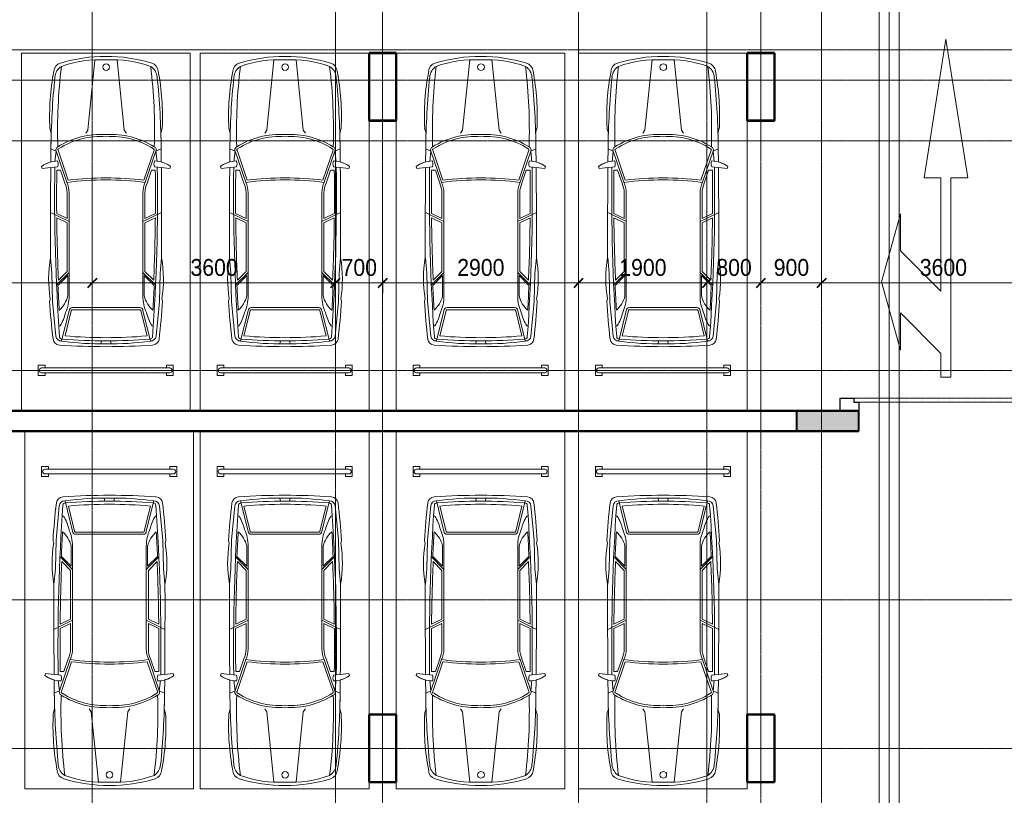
# Model space of a CAD drawing. Header units: millimetres. Extents: x 5617 to 102122, y -9330 to 63558.
# Tile 52 of 56: x 61042 to 75622, y 40404 to 51895. Entities that reach past the tile are written whole.
import ezdxf

# ---------------------------------------------------------------- set-up
doc = ezdxf.new("R2010")
doc.units = ezdxf.units.MM
for name, pattern in [('ADSK_Линия сетки', [25, 20, -2.5, 0, -2.5]), ('Линия сетки', [25, 20, -2.5, 0, -2.5]), ('Осевая', [14, 10, -2, 0, -2]), ('Штрих_1_1_', [2, 1, -1])]:
    doc.linetypes.add(name, pattern=pattern)
for name, color, linetype, lineweight in [('Двери', 7, 'Continuous', 18), ('Кабельные лотки', 7, 'Continuous', 18), ('Каркас_Импост', 7, 'Continuous', 30), ('Осевая линия', 7, 'Осевая', 18), ('Оси', 7, 'Continuous', 9), ('Открывание', 7, 'Continuous', 30), ('Панель', 7, 'Continuous', 30), ('Парковка', 7, 'Continuous', 18), ('Перекрытия', 7, 'Continuous', 18), ('Размеры', 7, 'Continuous', 9), ('Размеры-100', 7, 'Continuous', 9), ('Стены разрез', 7, 'Continuous', 40), ('Стены штриховка', 7, 'Continuous', 40), ('Элементы узлов', 7, 'Continuous', 18)]:
    doc.layers.add(name, color=color, linetype=linetype, lineweight=lineweight)
doc.styles.add('Arial', font='arial.ttf', dxfattribs={"width": 0.9, "height": 250})
doc.dimstyles.new('Основной_2_5_мм', dxfattribs={"dimscale": 304.8, "dimtxt": 255.06485, "dimasz": 0.463911, "dimexe": 0.492126, "dimexo": 0.492126, "dimgap": 0.098425, "dimtad": 1, "dimdec": 0, "dimdsep": 46, "dimtxsty": 'Arial', "dimblk1": 'OBLIQUE', "dimblk2": 'OBLIQUE', "dimsah": 1, "dimcen": 0.09, "dimdle": 0.492126, "dimazin": 2, "dimtfac": 1, "dimtdec": 4, "dimtix": 1, "dimtmove": 0, "dimatfit": 3, "dimfxl": 1, "dimtvp": 1, "dimtolj": 1, "dimtzin": 0, "dimlwd": 20, "dimlwe": 20, "dimarcsym": 2})

# ---------------------------------------------------------------- blocks, each defined once
blk = doc.blocks.new('101_Ворота откатные - _ПЧ_3600х2400_EI60_Л-4279469-МКСС_LB02_-11_400__Кабельные конструкции_Лотки_4')
at = {"layer": 'Каркас_Импост', "color": 254, "true_color": 0xcccccc}
for p, q in [((-1880, -150), (-1800, -150)), ((-1880, -280), (-1880, -150)), ((-1800, -150), (-1800, -280)), ((1800, -150), (2075, -150)), ((1800, -280), (1800, -150)), ((1875, -280), (1800, -280)), ((1875, -340), (1875, -280)), ((2075, -150), (2075, -340)), ((2075, -340), (1875, -340))]:
    blk.add_line(p, q, dxfattribs=at)
at = {"layer": 'Открывание', "color": 254, "true_color": 0xcccccc}
for p, q in [((-3828, -430), (-3737, -388)), ((-3828, -430), (-3737, -472)), ((-3764, -430), (-3528, -430))]:
    blk.add_line(p, q, dxfattribs=at)
blk.add_arc((-3717, -430), 46.6, 115, 245, dxfattribs=at)
at = {"layer": 'Панель', "color": 254, "true_color": 0xcccccc}
for p, q in [((-5555, -280), (-1800, -280)), ((-5555, -340), (-5555, -280)), ((-1800, -280), (-1800, -340)), ((-1800, -340), (-5555, -340)), ((-4198, -340), (-4198, -1380)), ((-4158, -340), (-4158, -1380)), ((-4198, -1380), (-4158, -1380))]:
    blk.add_line(p, q, dxfattribs=at)
at = {"layer": 'Панель', "color": 254, "linetype": 'Штрих_1_1_', "lineweight": 9, "true_color": 0xcccccc}
for p, q in [((1875, -280), (-1800, -280)), ((1875, -340), (1875, -280)), ((-1800, -340), (1875, -340))]:
    blk.add_line(p, q, dxfattribs=at)
at = {"layer": 'Панель', "color": 254, "true_color": 0xcccccc}
blk.add_arc((-4198, -340), 1040, 270, 0, dxfattribs=at)
blk = doc.blocks.new('199_Парковочные места 3 класса и МГН - Средний класс-5604846-МКСС_LB02_-11_400__Кабельные конструкции_Лотки_4')
at = {"layer": 'Парковка', "color": 254, "true_color": 0xcccccc}
for p, q in [((0, -5300), (0, 0)), ((0, 0), (2500, 0)), ((2500, 0), (2500, -5300)), ((250, -4625), (250, -4775)), ((250, -4625), (350, -4625)), ((300, -4665), (2200, -4665)), ((350, -4625), (350, -4665)), ((2150, -4625), (2150, -4665)), ((2150, -4625), (2250, -4625)), ((2250, -4625), (2250, -4775)), ((250, -4775), (350, -4775)), ((300, -4735), (2200, -4735)), ((350, -4735), (350, -4775)), ((2150, -4735), (2150, -4775)), ((2150, -4775), (2250, -4775)), ((2500, -5300), (0, -5300))]:
    blk.add_line(p, q, dxfattribs=at)
for centre, start, end in [((300, -4700), 90, 270), ((2200, -4700), 270, 90)]:
    blk.add_arc(centre, 35, start, end, dxfattribs=at)
at = {"layer": 'Элементы узлов', "color": 254, "true_color": 0xcccccc}
for p, q in [((984, -1142), (1090, -99)), ((1524, -1142), (1418, -99)), ((422, -1114), (442, -1185)), ((422, -1114), (442, -1185)), ((953, -1186), (984, -1142)), ((1555, -1186), (1524, -1142)), ((2085, -1114), (2065, -1185)), ((2065, -1185), (2085, -1114)), ((436, -1612), (438, -1418)), ((438, -1418), (436, -1612)), ((515, -1453), (438, -1418)), ((515, -1453), (497, -1605)), ((515, -1453), (673, -1914)), ((543, -1440), (693, -1881)), ((1965, -1440), (1814, -1881)), ((1992, -1453), (1835, -1914)), ((1992, -1453), (2070, -1418)), ((1992, -1453), (2011, -1605)), ((2072, -1612), (2070, -1418)), ((2072, -1612), (2070, -1418)), ((298, -1678), (308, -1707)), ((298, -1678), (308, -1707)), ((308, -1707), (536, -1683)), ((308, -1707), (435, -1693)), ((580, -1736), (525, -1736)), ((580, -1736), (645, -1925)), ((1927, -1736), (1863, -1925)), ((1927, -1736), (1983, -1736)), ((2200, -1707), (1972, -1683)), ((2072, -1693), (2200, -1707)), ((2210, -1678), (2200, -1707)), ((2200, -1707), (2210, -1678)), ((678, -2069), (678, -2449)), ((708, -2069), (708, -3598)), ((1800, -2069), (1800, -3598)), ((1830, -2069), (1830, -2449)), ((708, -2497), (432, -2363)), ((678, -2449), (523, -2374)), ((678, -2516), (524, -2441)), ((1800, -2497), (2076, -2363)), ((1830, -2449), (1984, -2374)), ((1830, -2516), (1984, -2441)), ((678, -2516), (678, -3237)), ((1830, -2516), (1830, -3237)), ((453, -3260), (432, -3033)), ((2054, -3260), (2076, -3033)), ((463, -3682), (453, -3260)), ((708, -3249), (522, -3435)), ((688, -3297), (542, -3443)), ((678, -3237), (549, -3366)), ((688, -3297), (688, -3598)), ((1800, -3249), (1986, -3435)), ((1820, -3297), (1820, -3598)), ((1820, -3297), (1966, -3443)), ((1830, -3237), (1959, -3366)), ((2045, -3682), (2054, -3260)), ((419, -3676), (428, -3642)), ((428, -3642), (419, -3676)), ((2088, -3676), (2079, -3642)), ((2088, -3676), (2079, -3642)), ((512, -4192), (463, -3682)), ((1254, -3771), (754, -3771)), ((1254, -3771), (1754, -3771)), ((1996, -4192), (2045, -3682)), ((708, -3817), (596, -4265)), ((738, -3820), (646, -4189)), ((1254, -3801), (754, -3801)), ((1254, -3801), (1754, -3801)), ((1770, -3820), (1862, -4189)), ((1800, -3817), (1912, -4265)), ((574, -4042), (555, -4042)), ((1933, -4042), (1953, -4042)), ((1188, -4261), (1177, -4307)), ((1320, -4261), (1331, -4307))]:
    blk.add_line(p, q, dxfattribs=at)
blk.add_circle((1256, -208), 49.6, dxfattribs=at)
for centre, radius, start, end in [((1254, -2377), 2329, 90.0001, 106.8716), ((1254, -2377), 2329, 90.0001, 106.8716), ((1178, -1869), 1772, 87.5536, 109.2869), ((1254, -2377), 2329, 73.1284, 89.9999), ((1254, -2377), 2329, 73.1284, 89.9999), ((1329, -1869), 1772, 70.7131, 92.4464), ((3991, -937), 3573, 169.195, 182.843), ((3991, -937), 3573, 169.195, 182.843), ((617, -279), 137, 106.8716, 175.0665), ((617, -279), 137, 106.8716, 175.0665), ((710, -376), 215, 123.1556, 174.2587), ((8358, -1141), 7822, 173.0609, 181.8195), ((1797, -376), 215, 5.7413, 56.8444), ((-5850, -1141), 7822, 358.1805, 6.9391), ((1890, -279), 137, 4.9335, 73.1284), ((1890, -279), 137, 4.9335, 73.1284), ((-1483, -937), 3573, 357.157, 10.805), ((-1483, -937), 3573, 357.157, 10.805), ((12318, -1543), 11881, 174.2587, 179.4003), ((-9810, -1543), 11881, 0.5997, 5.7413), ((12318, -1543), 11881, 178.2769, 179.4003), ((1172, -2380), 1175, 86.0181, 122.5623), ((1172, -2380), 1145, 85.9136, 122.5623), ((1335, -2380), 1175, 57.4377, 93.9819), ((1335, -2380), 1145, 57.2304, 94.0864), ((-9810, -1543), 11881, 0.5997, 1.7231), ((555, -1432), 44.9, 110.1373, 207.9235), ((555, -1432), 14.9, 110.1373, 214.6567), ((1953, -1432), 14.9, 325.3433, 79.1758), ((1953, -1432), 44.9, 332.0765, 69.8627), ((546, -2020), 422, 91.3449, 125.9666), ((444, -1640), 101, 335.1844, 24.8156), ((2064, -1640), 101, 155.1844, 204.8156), ((1962, -2020), 422, 54.0334, 88.6551), ((546, -2020), 422, 105.0802, 125.9666), ((122295, -2694), 121864, 179.52958, 180.15962), ((122295, -2694), 121864, 179.52958, 180.15962), ((30000, -2118), 29508, 179.1634, 184.0543), ((30000, -2118), 29478, 179.2582, 180.4979), ((-27492, -2118), 29508, 355.9457, 0.8366), ((-27492, -2118), 29478, 359.5021, 0.7418), ((1962, -2020), 422, 54.0334, 74.9198), ((-119787, -2694), 121864, 359.84038, 0.47042), ((-119787, -2694), 121864, 359.84038, 0.47042), ((1254, -6445), 4567, 82.6909, 97.3089), ((1254, -6445), 4597, 82.9964, 97.0033), ((308, -2078), 370, 1.3171, 24.386), ((308, -2078), 400, 1.2667, 24.1731), ((2200, -2078), 400, 155.8269, 178.7333), ((2200, -2078), 370, 155.614, 178.6829), ((30000, -2118), 29478, 180.6284, 182.4261), ((-27492, -2118), 29478, 357.5739, 359.3716), ((2198, -3346), 1794, 169.9492, 189.4665), ((2198, -3346), 1794, 169.9492, 189.4665), ((310, -3346), 1794, 350.5335, 10.0508), ((310, -3346), 1794, 350.5335, 10.0508), ((30000, -2118), 29488, 182.5757, 183.2896), ((-27492, -2118), 29488, 356.7104, 357.4243), ((270, -3492), 431, 312.4417, 345.7397), ((104, -3598), 603, 335.9999, 0.0001), ((2403, -3598), 603, 179.9999, 204.0001), ((2238, -3492), 431, 194.2603, 227.5583), ((9206, -3182), 8801, 183.2167, 186.8835), ((9206, -3182), 8801, 183.2167, 186.8835), ((754, -3817), 46.1, 90, 180), ((1754, -3817), 46.1, 0, 90), ((-6698, -3182), 8801, 353.1165, 356.7833), ((-6698, -3182), 8801, 353.1165, 356.7833), ((-103, -3648), 783, 329.8554, 345.5814), ((754, -3817), 16.1, 90, 189.7873), ((1754, -3817), 16.1, 350.2127, 90), ((2611, -3648), 783, 194.4186, 210.1446), ((593, -4184), 81.1, 185.6929, 272.4229), ((600, -4202), 33.8, 184.0543, 277.095), ((1254, 2689), 6905, 264.9489, 275.0511), ((1908, -4202), 33.8, 262.905, 355.9457), ((1915, -4184), 81.1, 267.5771, 354.3071), ((571, -4224), 103, 186.8835, 266.3593), ((571, -4224), 103, 186.8835, 266.3593), ((1250, 6442), 10791, 266.3593, 270.0213), ((1250, 6442), 10791, 266.3593, 270.0213), ((1185, -180), 4128, 261.7908, 270.9499), ((1254, 3792), 8054, 265.3719, 274.6281), ((1322, -180), 4128, 269.0501, 278.2092), ((1258, 6442), 10791, 269.9787, 273.6407), ((1258, 6442), 10791, 269.9787, 273.6407), ((1937, -4224), 103, 273.6407, 353.1165), ((1937, -4224), 103, 273.6407, 353.1165)]:
    blk.add_arc(centre, radius, start, end, dxfattribs=at)
blk = doc.blocks.new('199_Парковочные места 3 класса и МГН - Средний класс-V26-МКСС_LB02_-11_400__Кабельные конструкции_Лотки_4')
at = {"layer": 'Парковка', "color": 254, "true_color": 0xcccccc}
for p, q in [((2500, 5300), (0, 5300)), ((0, 5300), (0, 0)), ((2500, 0), (2500, 5300)), ((250, 4775), (350, 4775)), ((250, 4625), (250, 4775)), ((300, 4735), (2200, 4735)), ((350, 4735), (350, 4775)), ((2150, 4735), (2150, 4775)), ((2150, 4775), (2250, 4775)), ((2250, 4625), (2250, 4775)), ((250, 4625), (350, 4625)), ((300, 4665), (2200, 4665)), ((350, 4625), (350, 4665)), ((2150, 4625), (2150, 4665)), ((2150, 4625), (2250, 4625)), ((0, 0), (2500, 0))]:
    blk.add_line(p, q, dxfattribs=at)
for centre, start, end in [((300, 4700), 90, 270), ((2200, 4700), 270, 90)]:
    blk.add_arc(centre, 35, start, end, dxfattribs=at)
at = {"layer": 'Элементы узлов', "color": 254, "true_color": 0xcccccc}
for p, q in [((708, 3817), (596, 4265)), ((1188, 4261), (1177, 4307)), ((1320, 4261), (1331, 4307)), ((1800, 3817), (1912, 4265)), ((512, 4192), (463, 3682)), ((738, 3820), (646, 4189)), ((1770, 3820), (1862, 4189)), ((1996, 4192), (2045, 3682)), ((574, 4042), (555, 4042)), ((1933, 4042), (1953, 4042)), ((1254, 3801), (754, 3801)), ((1254, 3801), (1754, 3801)), ((419, 3676), (428, 3642)), ((428, 3642), (419, 3676)), ((463, 3682), (453, 3260)), ((1254, 3771), (754, 3771)), ((1254, 3771), (1754, 3771)), ((2045, 3682), (2054, 3260)), ((2088, 3676), (2079, 3642)), ((2088, 3676), (2079, 3642)), ((688, 3297), (688, 3598)), ((708, 2069), (708, 3598)), ((1800, 2069), (1800, 3598)), ((1820, 3297), (1820, 3598)), ((708, 3249), (522, 3435)), ((688, 3297), (542, 3443)), ((678, 3237), (549, 3366)), ((1800, 3249), (1986, 3435)), ((1820, 3297), (1966, 3443)), ((1830, 3237), (1959, 3366)), ((453, 3260), (432, 3033)), ((678, 2516), (678, 3237)), ((1830, 2516), (1830, 3237)), ((2054, 3260), (2076, 3033)), ((708, 2497), (432, 2363)), ((678, 2516), (524, 2441)), ((1800, 2497), (2076, 2363)), ((1830, 2516), (1984, 2441)), ((678, 2449), (523, 2374)), ((678, 2069), (678, 2449)), ((1830, 2069), (1830, 2449)), ((1830, 2449), (1984, 2374)), ((515, 1453), (673, 1914)), ((580, 1736), (645, 1925)), ((1992, 1453), (1835, 1914)), ((1927, 1736), (1863, 1925)), ((543, 1440), (693, 1881)), ((1965, 1440), (1814, 1881)), ((298, 1678), (308, 1707)), ((298, 1678), (308, 1707)), ((308, 1707), (536, 1683)), ((308, 1707), (435, 1693)), ((436, 1612), (438, 1418)), ((438, 1418), (436, 1612)), ((515, 1453), (497, 1605)), ((580, 1736), (525, 1736)), ((1927, 1736), (1983, 1736)), ((2200, 1707), (1972, 1683)), ((1992, 1453), (2011, 1605)), ((2072, 1612), (2070, 1418)), ((2072, 1612), (2070, 1418)), ((2072, 1693), (2200, 1707)), ((2210, 1678), (2200, 1707)), ((2200, 1707), (2210, 1678)), ((515, 1453), (438, 1418)), ((1992, 1453), (2070, 1418)), ((422, 1114), (442, 1185)), ((422, 1114), (442, 1185)), ((953, 1186), (984, 1142)), ((1555, 1186), (1524, 1142)), ((2085, 1114), (2065, 1185)), ((2065, 1185), (2085, 1114)), ((984, 1142), (1090, 99)), ((1524, 1142), (1418, 99))]:
    blk.add_line(p, q, dxfattribs=at)
blk.add_circle((1256, 208), 49.6, dxfattribs=at)
for centre, radius, start, end in [((9206, 3182), 8801, 173.1165, 176.7833), ((9206, 3182), 8801, 173.1165, 176.7833), ((571, 4224), 103, 93.6407, 173.1165), ((571, 4224), 103, 93.6407, 173.1165), ((593, 4184), 81.1, 87.5771, 174.3071), ((1250, -6442), 10791, 89.9787, 93.6407), ((1250, -6442), 10791, 89.9787, 93.6407), ((600, 4202), 33.8, 82.905, 175.9457), ((1185, 180), 4128, 89.0501, 98.2092), ((1254, -3792), 8054, 85.3719, 94.6281), ((1258, -6442), 10791, 86.3593, 90.0213), ((1258, -6442), 10791, 86.3593, 90.0213), ((1322, 180), 4128, 81.7908, 90.9499), ((1908, 4202), 33.8, 4.0543, 97.095), ((1915, 4184), 81.1, 5.6929, 92.4229), ((1937, 4224), 103, 6.8835, 86.3593), ((1937, 4224), 103, 6.8835, 86.3593), ((-6698, 3182), 8801, 3.2167, 6.8835), ((-6698, 3182), 8801, 3.2167, 6.8835), ((30000, 2118), 29508, 175.9457, 180.8366), ((1254, -2689), 6905, 84.9489, 95.0511), ((-27492, 2118), 29508, 359.1634, 4.0543), ((-103, 3648), 783, 14.4186, 30.1446), ((2611, 3648), 783, 149.8554, 165.5814), ((30000, 2118), 29488, 176.7104, 177.4243), ((270, 3492), 431, 14.2603, 47.5583), ((104, 3598), 603, 359.9999, 24.0001), ((754, 3817), 46.1, 180, 270), ((754, 3817), 16.1, 170.2127, 270), ((1754, 3817), 16.1, 270, 9.7873), ((1754, 3817), 46.1, 270, 360), ((2403, 3598), 603, 155.9999, 180.0001), ((2238, 3492), 431, 132.4417, 165.7397), ((-27492, 2118), 29488, 2.5757, 3.2896), ((2198, 3346), 1794, 170.5335, 190.0508), ((2198, 3346), 1794, 170.5335, 190.0508), ((310, 3346), 1794, 349.9492, 9.4665), ((310, 3346), 1794, 349.9492, 9.4665), ((30000, 2118), 29478, 177.5739, 179.3716), ((-27492, 2118), 29478, 0.6284, 2.4261), ((122295, 2694), 121864, 179.84038, 180.47042), ((122295, 2694), 121864, 179.84038, 180.47042), ((-119787, 2694), 121864, 359.52958, 0.15962), ((-119787, 2694), 121864, 359.52958, 0.15962), ((30000, 2118), 29478, 179.5021, 180.7418), ((-27492, 2118), 29478, 359.2582, 0.4979), ((308, 2078), 370, 335.614, 358.6829), ((308, 2078), 400, 335.8269, 358.7333), ((2200, 2078), 400, 181.2667, 204.1731), ((2200, 2078), 370, 181.3171, 204.386), ((1254, 6445), 4567, 262.6911, 277.3091), ((1254, 6445), 4597, 262.9967, 277.0036), ((546, 2020), 422, 234.0334, 268.6551), ((546, 2020), 422, 234.0334, 254.9198), ((444, 1640), 101, 335.1844, 24.8156), ((2064, 1640), 101, 155.1844, 204.8156), ((1962, 2020), 422, 271.3449, 305.9666), ((1962, 2020), 422, 285.0802, 305.9666), ((12318, 1543), 11881, 180.5997, 185.7413), ((12318, 1543), 11881, 180.5997, 181.7231), ((555, 1432), 44.9, 152.0765, 249.8627), ((8358, 1141), 7822, 178.1805, 186.9391), ((555, 1432), 14.9, 145.3433, 249.8627), ((1172, 2380), 1175, 237.4377, 273.9819), ((1172, 2380), 1145, 237.4377, 274.0864), ((1335, 2380), 1145, 265.9136, 302.7696), ((1335, 2380), 1175, 266.0181, 302.5623), ((-5850, 1141), 7822, 353.0609, 1.8195), ((1953, 1432), 14.9, 280.8242, 34.6567), ((1953, 1432), 44.9, 290.1373, 27.9235), ((-9810, 1543), 11881, 354.2587, 359.4003), ((-9810, 1543), 11881, 358.2769, 359.4003), ((3991, 937), 3573, 177.157, 190.805), ((3991, 937), 3573, 177.157, 190.805), ((-1483, 937), 3573, 349.195, 2.843), ((-1483, 937), 3573, 349.195, 2.843), ((710, 376), 215, 185.7413, 236.8444), ((1797, 376), 215, 303.1556, 354.2587), ((617, 279), 137, 184.9335, 253.1284), ((617, 279), 137, 184.9335, 253.1284), ((1254, 2377), 2329, 253.1284, 269.9999), ((1254, 2377), 2329, 253.1284, 269.9999), ((1178, 1869), 1772, 250.7131, 272.4464), ((1329, 1869), 1772, 267.5536, 289.2869), ((1254, 2377), 2329, 270.0001, 286.8716), ((1254, 2377), 2329, 270.0001, 286.8716), ((1890, 279), 137, 286.8716, 355.0665), ((1890, 279), 137, 286.8716, 355.0665)]:
    blk.add_arc(centre, radius, start, end, dxfattribs=at)
blk = doc.blocks.new('199_Паркинг_Дорожная разметка - Стрелка_Прямо_Или_Поворот-5482905-МКСС_LB02_-11_400__Кабельные конструкции_Лотки_4')
at = {"layer": 'Парковка', "color": 254, "true_color": 0xcccccc}
for p, q in [((-315, 2500), (-165, 2500)), ((-315, -450), (-315, 2500)), ((-165, 2500), (-165, 2150)), ((-165, 2150), (435, 1550)), ((435, 2100), (715, 1090)), ((435, 1550), (435, 2100)), ((-165, 1230), (-165, -450)), ((435, 630), (-165, 1230)), ((715, 1090), (435, 80)), ((435, 80), (435, 630)), ((-564, -450), (-315, -450)), ((-240, -2504), (-564, -450)), ((84, -450), (-240, -2504)), ((-165, -450), (84, -450))]:
    blk.add_line(p, q, dxfattribs=at)
blk = doc.blocks.new('135_SLK_GD_AR_rvt-1-МКСС_LB02_-11_400__Кабельные конструкции_Лотки_4')
at = {"layer": 'Стены разрез', "lineweight": 18, "true_color": 0xe0e0e0}
h = blk.add_hatch(color=254, dxfattribs=at)
h.paths.add_polyline_path([(131680, 45800), (131680, 46100), (130100, 46100), (130100, 45800), (130535, 45800)])
h.paths.add_polyline_path([(125580, 45800), (126500, 45800), (126500, 46100), (125580, 46100)])
at = {"layer": 'Перекрытия', "color": 254, "true_color": 0xcccccc}
for p, q in [((119250, 51400), (119650, 51400)), ((119250, 50400), (119250, 51400)), ((119650, 51400), (119650, 50400)), ((124850, 51400), (125250, 51400)), ((124850, 50400), (124850, 51400)), ((125250, 51400), (125250, 50400)), ((119650, 50400), (119250, 50400)), ((125250, 50400), (124850, 50400)), ((87250, 46100), (125580, 46100)), ((125580, 45800), (86875, 45800)), ((119250, 41600), (119650, 41600)), ((119250, 40600), (119250, 41600)), ((119650, 41600), (119650, 40600)), ((124850, 41600), (125250, 41600)), ((124850, 40600), (124850, 41600)), ((125250, 41600), (125250, 40600)), ((119650, 40600), (119250, 40600)), ((125250, 40600), (124850, 40600))]:
    blk.add_line(p, q, dxfattribs=at)
at = {"layer": 'Стены разрез', "color": 254, "true_color": 0xcccccc}
for p, q in [((119652, 51402), (119248, 51402)), ((119248, 51402), (119248, 51400)), ((119248, 51400), (119248, 50400)), ((119250, 51400), (119650, 51400)), ((119250, 50400), (119250, 51400)), ((119650, 51400), (119650, 50400)), ((119652, 51400), (119652, 51402)), ((119652, 50398), (119652, 51400)), ((125252, 51402), (124848, 51402)), ((124848, 51402), (124848, 51400)), ((124848, 51400), (124848, 50400)), ((124850, 51400), (125250, 51400)), ((124850, 50400), (124850, 51400)), ((125250, 51400), (125250, 50400)), ((125252, 51400), (125252, 51402)), ((125252, 50398), (125252, 51400)), ((119248, 50400), (119248, 50398)), ((119248, 50398), (119650, 50398)), ((119650, 50400), (119250, 50400)), ((119650, 50398), (119652, 50398)), ((124848, 50400), (124848, 50398)), ((124848, 50398), (125250, 50398)), ((125250, 50400), (124850, 50400)), ((125250, 50398), (125252, 50398)), ((87250, 46100), (125580, 46100)), ((126500, 46102), (87252, 46102)), ((125580, 46100), (125580, 45800)), ((126500, 46100), (126500, 46102)), ((126500, 45800), (126500, 46100)), ((125580, 45800), (86875, 45800)), ((86875, 45798), (126500, 45798)), ((126500, 45798), (126500, 45800)), ((119652, 41602), (119248, 41602)), ((119248, 41602), (119248, 41600)), ((119248, 41600), (119248, 40600)), ((119250, 41600), (119650, 41600)), ((119250, 40600), (119250, 41600)), ((119650, 41600), (119650, 40600)), ((119652, 41600), (119652, 41602)), ((119652, 40598), (119652, 41600)), ((125252, 41602), (124848, 41602)), ((124848, 41602), (124848, 41600)), ((124848, 41600), (124848, 40600)), ((124850, 41600), (125250, 41600)), ((124850, 40600), (124850, 41600)), ((125250, 41600), (125250, 40600)), ((125252, 41600), (125252, 41602)), ((125252, 40598), (125252, 41600)), ((119248, 40600), (119248, 40598)), ((119248, 40598), (119650, 40598)), ((119650, 40600), (119250, 40600)), ((119650, 40598), (119652, 40598)), ((124848, 40600), (124848, 40598)), ((124848, 40598), (125250, 40598)), ((125250, 40600), (124850, 40600)), ((125250, 40598), (125252, 40598))]:
    blk.add_line(p, q, dxfattribs=at)
at = {"layer": 'Стены штриховка', "color": 254, "true_color": 0xcccccc}
for p, q in [((125580, 46100), (126500, 46100)), ((126500, 46100), (125580, 46100)), ((126500, 45800), (125580, 45800)), ((125580, 45800), (126500, 45800))]:
    blk.add_line(p, q, dxfattribs=at)
at = {"layer": 'Двери', "color": 254, "lineweight": 18, "true_color": 0xcccccc, "rotation": 180}
blk.add_blockref('101_Ворота откатные - _ПЧ_3600х2400_EI60_Л-4279469-МКСС_LB02_-11_400__Кабельные конструкции_Лотки_4', (128300, 45950), dxfattribs=at)
at = {"layer": 'Парковка', "color": 254, "lineweight": 18, "true_color": 0xcccccc, "rotation": 180}
blk.add_blockref('199_Паркинг_Дорожная разметка - Стрелка_Прямо_Или_Поворот-5482905-МКСС_LB02_-11_400__Кабельные конструкции_Лотки_4', (127551, 49101), dxfattribs=at)
at = {"layer": 'Парковка', "color": 254, "lineweight": 18, "true_color": 0xcccccc}
for name, p in [('199_Парковочные места 3 класса и МГН - Средний класс-5604846-МКСС_LB02_-11_400__Кабельные конструкции_Лотки_4', (114100, 51400)), ('199_Парковочные места 3 класса и МГН - Средний класс-5604846-МКСС_LB02_-11_400__Кабельные конструкции_Лотки_4', (116750, 51400)), ('199_Парковочные места 3 класса и МГН - Средний класс-5604846-МКСС_LB02_-11_400__Кабельные конструкции_Лотки_4', (119650, 51400)), ('199_Парковочные места 3 класса и МГН - Средний класс-5604846-МКСС_LB02_-11_400__Кабельные конструкции_Лотки_4', (122350, 51400)), ('199_Парковочные места 3 класса и МГН - Средний класс-V26-МКСС_LB02_-11_400__Кабельные конструкции_Лотки_4', (114150, 40500)), ('199_Парковочные места 3 класса и МГН - Средний класс-V26-МКСС_LB02_-11_400__Кабельные конструкции_Лотки_4', (116750, 40500)), ('199_Парковочные места 3 класса и МГН - Средний класс-V26-МКСС_LB02_-11_400__Кабельные конструкции_Лотки_4', (119650, 40500)), ('199_Парковочные места 3 класса и МГН - Средний класс-V26-МКСС_LB02_-11_400__Кабельные конструкции_Лотки_4', (122350, 40500))]:
    blk.add_blockref(name, p, dxfattribs=at)
blk = doc.blocks.new('DIMBLOCK13-МКСС_LB02_-11_400__Кабельные конструкции_Лотки_4')
at = {"layer": 'Размеры-100', "lineweight": 40, "transparency": 16777216}
for p, q in [((72917, 47996), (72846, 47925)), ((72917, 47996), (72987, 48066)), ((76517, 47996), (76446, 47925)), ((76517, 47996), (76587, 48066))]:
    blk.add_line(p, q, dxfattribs=at)
at = {"layer": 'Размеры-100', "lineweight": 20, "transparency": 16777216}
for p, q in [((72917, 47996), (72917, 48046)), ((76517, 47996), (72917, 47996)), ((72917, 47996), (72917, 47846)), ((76517, 47996), (76517, 48046)), ((76517, 47996), (76517, 47846))]:
    blk.add_line(p, q, dxfattribs=at)
at = {"layer": 'Размеры-100', "color": 0, "lineweight": 20, "transparency": 16777216, "insert": (74371, 48350), "char_height": 250, "width": 828.76, "attachment_point": 1, "line_spacing_factor": 0.941778, "style": 'Arial'}
blk.add_mtext('3600', dxfattribs=at)
blk = doc.blocks.new('_Oblique')
at = {"color": 0, "linetype": 'ByBlock', "lineweight": -2}
blk.add_line((-0.5, -0.5), (0.5, 0.5), dxfattribs=at)
blk = doc.blocks.new('DIMBLOCK14-МКСС_LB02_-11_400__Кабельные конструкции_Лотки_4')
at = {"layer": 'Размеры-100', "lineweight": 40, "transparency": 16777216}
for p, q in [((72017, 47996), (71946, 47925)), ((72017, 47996), (72087, 48066)), ((72917, 47996), (72846, 47925)), ((72917, 47996), (72987, 48066))]:
    blk.add_line(p, q, dxfattribs=at)
at = {"layer": 'Размеры-100', "lineweight": 20, "transparency": 16777216}
for p, q in [((72017, 47996), (72017, 48046)), ((72917, 47996), (72017, 47996)), ((72017, 47996), (72017, 47846)), ((72917, 47996), (72917, 48046)), ((72917, 47996), (72917, 47846))]:
    blk.add_line(p, q, dxfattribs=at)
at = {"layer": 'Размеры-100', "color": 0, "lineweight": 20, "transparency": 16777216, "insert": (72208, 48350), "char_height": 250, "width": 621.57, "attachment_point": 1, "line_spacing_factor": 0.941778, "style": 'Arial'}
blk.add_mtext('900', dxfattribs=at)
blk = doc.blocks.new('DIMBLOCK15-МКСС_LB02_-11_400__Кабельные конструкции_Лотки_4')
at = {"layer": 'Размеры-100', "lineweight": 40, "transparency": 16777216}
for p, q in [((71217, 47996), (71146, 47925)), ((71217, 47996), (71287, 48066)), ((72017, 47996), (71946, 47925)), ((72017, 47996), (72087, 48066))]:
    blk.add_line(p, q, dxfattribs=at)
at = {"layer": 'Размеры-100', "lineweight": 20, "transparency": 16777216}
for p, q in [((71217, 47996), (71217, 48046)), ((72017, 47996), (71217, 47996)), ((71217, 47996), (71217, 47846)), ((72017, 47996), (72017, 48046)), ((72017, 47996), (72017, 47846))]:
    blk.add_line(p, q, dxfattribs=at)
at = {"layer": 'Размеры-100', "color": 0, "lineweight": 20, "transparency": 16777216, "insert": (71358, 48350), "char_height": 250, "width": 621.57, "attachment_point": 1, "line_spacing_factor": 0.941778, "style": 'Arial'}
blk.add_mtext('800', dxfattribs=at)
blk = doc.blocks.new('DIMBLOCK16-МКСС_LB02_-11_400__Кабельные конструкции_Лотки_4')
at = {"layer": 'Размеры-100', "lineweight": 40, "transparency": 16777216}
for p, q in [((69317, 47996), (69246, 47925)), ((69317, 47996), (69387, 48066)), ((71217, 47996), (71146, 47925)), ((71217, 47996), (71287, 48066))]:
    blk.add_line(p, q, dxfattribs=at)
at = {"layer": 'Размеры-100', "lineweight": 20, "transparency": 16777216}
for p, q in [((69317, 47996), (69317, 48046)), ((71217, 47996), (69317, 47996)), ((69317, 47996), (69317, 47846)), ((71217, 47996), (71217, 48046)), ((71217, 47996), (71217, 47846))]:
    blk.add_line(p, q, dxfattribs=at)
at = {"layer": 'Размеры-100', "color": 0, "lineweight": 20, "transparency": 16777216, "insert": (69921, 48350), "char_height": 250, "width": 828.76, "attachment_point": 1, "line_spacing_factor": 0.941778, "style": 'Arial'}
blk.add_mtext('1900', dxfattribs=at)
blk = doc.blocks.new('DIMBLOCK17-МКСС_LB02_-11_400__Кабельные конструкции_Лотки_4')
at = {"layer": 'Размеры-100', "lineweight": 40, "transparency": 16777216}
for p, q in [((66417, 47996), (66346, 47925)), ((66417, 47996), (66487, 48066)), ((69317, 47996), (69246, 47925)), ((69317, 47996), (69387, 48066))]:
    blk.add_line(p, q, dxfattribs=at)
at = {"layer": 'Размеры-100', "lineweight": 20, "transparency": 16777216}
for p, q in [((66417, 47996), (66417, 48046)), ((69317, 47996), (66417, 47996)), ((66417, 47996), (66417, 47846)), ((69317, 47996), (69317, 48046)), ((69317, 47996), (69317, 47846))]:
    blk.add_line(p, q, dxfattribs=at)
at = {"layer": 'Размеры-100', "color": 0, "lineweight": 20, "transparency": 16777216, "insert": (67521, 48350), "char_height": 250, "width": 828.76, "attachment_point": 1, "line_spacing_factor": 0.941778, "style": 'Arial'}
blk.add_mtext('2900', dxfattribs=at)
blk = doc.blocks.new('DIMBLOCK18-МКСС_LB02_-11_400__Кабельные конструкции_Лотки_4')
at = {"layer": 'Размеры-100', "lineweight": 40, "transparency": 16777216}
for p, q in [((65717, 47996), (65646, 47925)), ((65717, 47996), (65787, 48066)), ((66417, 47996), (66346, 47925)), ((66417, 47996), (66487, 48066))]:
    blk.add_line(p, q, dxfattribs=at)
at = {"layer": 'Размеры-100', "lineweight": 20, "transparency": 16777216}
for p, q in [((65717, 47996), (65717, 48046)), ((66417, 47996), (65717, 47996)), ((65717, 47996), (65717, 47846)), ((66417, 47996), (66417, 48046)), ((66417, 47996), (66417, 47846))]:
    blk.add_line(p, q, dxfattribs=at)
at = {"layer": 'Размеры-100', "color": 0, "lineweight": 20, "transparency": 16777216, "insert": (65808, 48350), "char_height": 250, "width": 621.57, "attachment_point": 1, "line_spacing_factor": 0.941778, "style": 'Arial'}
blk.add_mtext('700', dxfattribs=at)
blk = doc.blocks.new('DIMBLOCK19-МКСС_LB02_-11_400__Кабельные конструкции_Лотки_4')
at = {"layer": 'Размеры-100', "lineweight": 40, "transparency": 16777216}
for p, q in [((62117, 47996), (62046, 47925)), ((62117, 47996), (62187, 48066)), ((65717, 47996), (65646, 47925)), ((65717, 47996), (65787, 48066))]:
    blk.add_line(p, q, dxfattribs=at)
at = {"layer": 'Размеры-100', "lineweight": 20, "transparency": 16777216}
for p, q in [((62117, 47996), (62117, 48046)), ((65717, 47996), (62117, 47996)), ((62117, 47996), (62117, 47846)), ((65717, 47996), (65717, 48046)), ((65717, 47996), (65717, 47846))]:
    blk.add_line(p, q, dxfattribs=at)
at = {"layer": 'Размеры-100', "color": 0, "lineweight": 20, "transparency": 16777216, "insert": (63571, 48350), "char_height": 250, "width": 828.76, "attachment_point": 1, "line_spacing_factor": 0.941778, "style": 'Arial'}
blk.add_mtext('3600', dxfattribs=at)
blk = doc.blocks.new('DIMBLOCK20-МКСС_LB02_-11_400__Кабельные конструкции_Лотки_4')
at = {"layer": 'Размеры-100', "lineweight": 40, "transparency": 16777216}
for p, q in [((58517, 47996), (58446, 47925)), ((58517, 47996), (58587, 48066)), ((62117, 47996), (62046, 47925)), ((62117, 47996), (62187, 48066))]:
    blk.add_line(p, q, dxfattribs=at)
at = {"layer": 'Размеры-100', "lineweight": 20, "transparency": 16777216}
for p, q in [((58517, 47996), (58517, 48046)), ((62117, 47996), (58517, 47996)), ((58517, 47996), (58517, 47846)), ((62117, 47996), (62117, 48046)), ((62117, 47996), (62117, 47846))]:
    blk.add_line(p, q, dxfattribs=at)
at = {"layer": 'Размеры-100', "color": 0, "lineweight": 20, "transparency": 16777216, "insert": (59971, 48350), "char_height": 250, "width": 828.76, "attachment_point": 1, "line_spacing_factor": 0.941778, "style": 'Arial'}
blk.add_mtext('3600', dxfattribs=at)

msp = doc.modelspace()

# ---------------------------------------------------------------- linework, layer by layer
at = {"layer": 'Кабельные лотки', "color": 96, "true_color": 0x008000}
for p, q in [((73766.7, 35005.3), (73766.7, 57249.1)), ((73769.3, 35005.3), (73769.3, 57249.1)), ((74064.2, 35005.3), (74064.2, 57249.1)), ((74066.7, 35005.3), (74066.7, 57249.1))]:
    msp.add_line(p, q, dxfattribs=at)
at = {"layer": 'Осевая линия'}
msp.add_line((73916.7, 35005.3), (73916.7, 57249.1), dxfattribs=at)
at = {"layer": 'Оси', "linetype": 'Линия сетки'}
for p, q in [((62116.7, -8455.2), (62116.7, 63558.3)), ((65716.7, -8455.2), (65716.7, 63558.3)), ((66416.7, -8455.2), (66416.7, 63558.3)), ((69316.7, -8455.2), (69316.7, 63558.3)), ((71216.7, -8455.2), (71216.7, 63558.3)), ((72016.7, -8455.2), (72016.7, 63558.3)), ((72916.7, -8455.2), (72916.7, 63558.3))]:
    msp.add_line(p, q, dxfattribs=at)
at = {"layer": 'Оси', "linetype": 'ADSK_Линия сетки'}
for p, q in [((101274.3, 51450), (28269.9, 51450)), ((101274.3, 51000), (28269.9, 51000)), ((101274.3, 50100), (28269.9, 50100)), ((101274.3, 46700), (28269.9, 46700)), ((101274.3, 43300), (28269.9, 43300)), ((101274.3, 41100), (28269.9, 41100))]:
    msp.add_line(p, q, dxfattribs=at)

# ---------------------------------------------------------------- block references
at = {"lineweight": 5}
msp.add_blockref('135_SLK_GD_AR_rvt-1-МКСС_LB02_-11_400__Кабельные конструкции_Лотки_4', (-53033.3, 0), dxfattribs=at)

# ---------------------------------------------------------------- dimensions: what is measured, and where the dimension line sits
at = {"layer": 'Размеры', "lineweight": 20}
for base, p1, p2, override, picture, middle in [((58516.7, 47995.8), (62116.7, 47895.8), (58516.7, 47895.8), {"dimpost": '<>', "dimfxl": 3600}, 'DIMBLOCK20-МКСС_LB02_-11_400__Кабельные конструкции_Лотки_4', (60316.7, 48153.5)), ((62116.7, 47995.8), (65716.7, 47895.8), (62116.7, 47895.8), {"dimpost": '<>', "dimfxl": 3600}, 'DIMBLOCK19-МКСС_LB02_-11_400__Кабельные конструкции_Лотки_4', (63916.7, 48153.5)), ((65716.7, 47995.8), (66416.7, 47895.8), (65716.7, 47895.8), {"dimpost": '<>', "dimfxl": 700}, 'DIMBLOCK18-МКСС_LB02_-11_400__Кабельные конструкции_Лотки_4', (66066.7, 48153.4)), ((66416.7, 47995.8), (69316.7, 47895.8), (66416.7, 47895.8), {"dimpost": '<>', "dimfxl": 2900}, 'DIMBLOCK17-МКСС_LB02_-11_400__Кабельные конструкции_Лотки_4', (67866.7, 48153.4)), ((69316.7, 47995.8), (71216.7, 47895.8), (69316.7, 47895.8), {"dimpost": '<>', "dimfxl": 1900}, 'DIMBLOCK16-МКСС_LB02_-11_400__Кабельные конструкции_Лотки_4', (70266.7, 48153.4)), ((71216.7, 47995.8), (72016.7, 47895.8), (71216.7, 47895.8), {"dimpost": '<>', "dimfxl": 800}, 'DIMBLOCK15-МКСС_LB02_-11_400__Кабельные конструкции_Лотки_4', (71616.7, 48153.4)), ((72016.7, 47995.8), (72916.7, 47895.8), (72016.7, 47895.8), {"dimpost": '<>', "dimfxl": 900}, 'DIMBLOCK14-МКСС_LB02_-11_400__Кабельные конструкции_Лотки_4', (72466.7, 48153.4)), ((72916.7, 47995.8), (76516.7, 47895.8), (72916.7, 47895.8), {"dimpost": '<>', "dimfxl": 3600}, 'DIMBLOCK13-МКСС_LB02_-11_400__Кабельные конструкции_Лотки_4', (74716.7, 48153.5))]:
    dim = msp.add_linear_dim(base=base, p1=p1, p2=p2, dimstyle='Основной_2_5_мм', override=override, dxfattribs=at)
    dim.commit()
    dim.dimension.update_dxf_attribs({"geometry": picture, "text_midpoint": middle})

doc.saveas('drawing.dxf')
